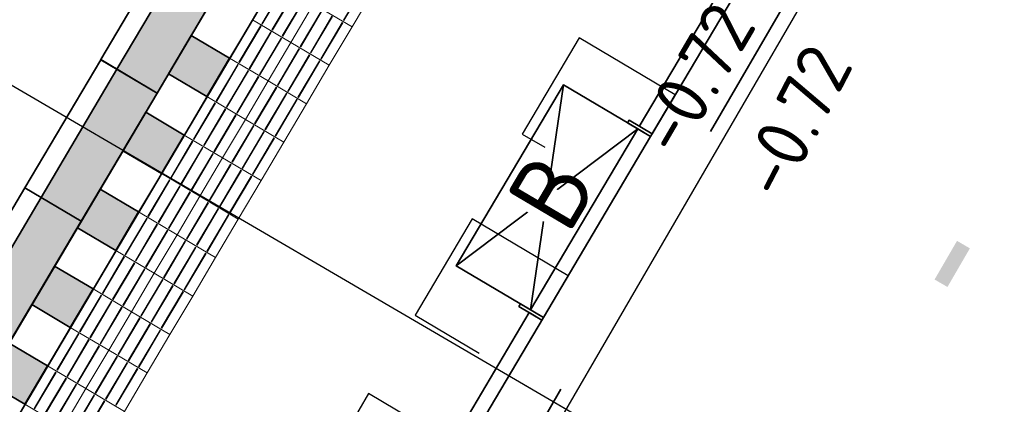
# Model space of a CAD drawing. Header units: metres. Extents: x -1 to 222837, y -2 to 853657.
# Tile 254 of 256: x 111415.02 to 111421.63, y 426528.25 to 426530.83. Entities that reach past the tile are written whole.
import ezdxf
from ezdxf.enums import TextEntityAlignment as Align

# ---------------------------------------------------------------- set-up
doc = ezdxf.new("R2010")
doc.units = ezdxf.units.M
doc.header["$XCLIPFRAME"] = 0
for name, pattern in [('VH-BUSHALTEBAND', [4, 2, -2]), ('VH-OPSLUITBAND_100X200', [16, 8, -2, 4, -2]), ('XX-HIDDEN', [4, 2, -2])]:
    doc.linetypes.add(name, pattern=pattern)
for name, color, linetype, lineweight in [('A-TXT-T25', 7, 'Continuous', 25), ('A-TXT-T25 @ 0.2', 7, 'Continuous', 25), ('N-WE-GW-VOORBELASTING-M', 7, 'Continuous', 18), ('N-WE-IE-MEUBILAIR_WEGMEUBILAIR_ABRI-G', 1, 'Continuous', 35), ('N-WE-IE-MEUBILAIR_WEGMEUBILAIR_ZITBANK-G', 1, 'Continuous', 35), ('N-WE-OG-BEBOUWING_FUNDERING-G', 251, 'XX-HIDDEN', 25), ('N-WE-VH-KANTOPSLUITING_BUSHALTEBAND-G', 30, 'VH-BUSHALTEBAND', 35), ('N-WE-VH-KANTOPSLUITING_OPSLUITBAND_100X200-G VOETPAD', 150, 'VH-OPSLUITBAND_100X200', 35), ('N-WE-VH-KANTOPSLUITING_VOORKANT OB 100X200', 7, 'Continuous', 25), ('N-WE-VH-VERHARDING_ASFALT-A', 252, 'Continuous', 18), ('N-WE-VH-VERHARDING_TEGEL-G', 252, 'Continuous', 35), ('N-WE-VW-BLINDENGELEIDEROUTE-Geleidetegel_G', 30, 'Continuous', 18), ('SLD-n-wm_wegmarkering', 7, 'Continuous', 25), ('X-XX-AL-HOOGTELABEL-T25', 7, 'Continuous', 25)]:
    doc.layers.add(name, color=color, linetype=linetype, lineweight=lineweight)
doc.layers.add('X-REF', color=7, linetype='Continuous')
doc.styles.add('NLCS-ISO-ANNOTATIEF-T25', font='NLCS-ISO.ttf', dxfattribs={"height": 2.5})
doc.styles.add('NLCS-ISO-M1000-T25', font='NLCS-ISO.ttf')
doc.styles.add('NLCS-ISO-T25', font='NLCS-ISO.ttf')
doc.styles.add('RPS_50', font='isocp.shx', dxfattribs={"height": 5})
doc.dimstyles.new('NLCS-ANNOTATIEF-T25-PIJL', dxfattribs={"dimtxt": 2.5, "dimasz": 2.5, "dimexe": 2, "dimexo": 2, "dimgap": 0.7, "dimtad": 1, "dimzin": 0, "dimdsep": 46, "dimtxsty": 'NLCS-ISO-ANNOTATIEF-T25', "dimcen": 0, "dimdle": 2, "dimclrd": 256, "dimclre": 256, "dimclrt": 256, "dimadec": 5, "dimazin": 0, "dimtfac": 1, "dimtofl": 0, "dimtmove": 1, "dimatfit": 0, "dimfxl": 2, "dimfxlon": 1, "dimtfillclr": 254, "dimtolj": 1, "dimtzin": 0, "dimlwd": 18, "dimlwe": 18, "dimarcsym": 0})
picture_1 = doc.add_image_def('image1.ecw', size_in_pixel=(400001, 250001))
picture_2 = doc.add_image_def('image2.ecw', size_in_pixel=(120000, 80000))

# ---------------------------------------------------------------- blocks, each defined once
blk = doc.blocks.new('30')
at = {"layer": 'SLD-n-wm_wegmarkering'}
blk.add_solid([(-0.15, -0.05), (-0.15, 0.05), (0.15, -0.05), (0.15, 0.05)], dxfattribs=at)
blk = doc.blocks.new('*U1874')
blk.add_line((13.959, 136.766), (-2.649, -25.959))
at = {"color": 4, "style": 'RPS_50'}
blk.add_attdef('NR-LINKS', text='', height=5, rotation=264.1724, dxfattribs=at).set_placement((14.52, 142.262), align=Align.RIGHT)
blk.add_attdef('NR-RECHTS', (-3.21, -31.455), '', height=5, rotation=264.1724, dxfattribs=at)
blk = doc.blocks.new('bushalteband')
at = {"layer": 'N-WE-VH-KANTOPSLUITING_BUSHALTEBAND-G', "transparency": 33554508}
h = blk.add_hatch(color=256, dxfattribs=at)
h.dxf.hatch_style = 1
h.paths.add_polyline_path([(1, -0.127), (0, -0.127), (0, -0.44), (1, -0.44)])
at = {"layer": 'N-WE-VH-KANTOPSLUITING_BUSHALTEBAND-G', "linetype": 'Continuous', "ltscale": 0.2, "flags": 128}
blk.add_lwpolyline([(0, 0), (0, -0.44), (1, -0.44), (1, 0), (0, 0), (0, -0.127), (1, -0.127)], dxfattribs=at)
blk = doc.blocks.new('*D1978')
at = {"layer": 'A-TXT-T25', "linetype": 'Continuous', "lineweight": 18, "transparency": 16777216}
for p, q in [((111420.5966, 426531.4979), (111420.5129, 426531.3538)), ((111421.1461, 426531.4485), (111423.3078, 426530.1926)), ((111423.6229, 426529.7396), (111423.5391, 426529.5955))]:
    blk.add_line(p, q, dxfattribs=at)
at = {"layer": 'A-TXT-T25', "transparency": 16777216}
for points in [[(111421.188, 426531.5205), (111421.1043, 426531.3764), (111420.7138, 426531.6997)], [(111423.3496, 426530.2646), (111423.2659, 426530.1205), (111423.7401, 426529.9414)]]:
    blk.add_solid(points, dxfattribs=at)
at = {"layer": 'Defpoints', "color": 0, "transparency": 16777216}
for p in [(111421.1979, 426532.5328, 6.4024), (111424.2241, 426530.7745, 6.4024), (111423.7401, 426529.9414)]:
    blk.add_point(p, dxfattribs=at)
at = {"layer": 'A-TXT-T25', "transparency": 16777216, "insert": (111422.4229, 426531.1577), "char_height": 0.5, "attachment_point": 5, "rotation": 329.84267, "style": 'NLCS-ISO-ANNOTATIEF-T25'}
blk.add_mtext('\\A1;3.50', dxfattribs=at)

msp = doc.modelspace()

# ---------------------------------------------------------------- hatches: boundary and pattern name
at = {"layer": 'N-WE-VH-VERHARDING_ASFALT-A', "transparency": 33554559}
h = msp.add_hatch(dxfattribs=at)
h.set_pattern_fill('AVH-ASFALT_LAAG2-D', color=256, scale=20, style=0, pattern_type=2)
h.set_pattern_definition([(45, (107770.70876, 433861.11063), (-0.282842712, 0.282842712), []), (45, (107770.94876, 433861.11063), (-0.282842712, 0.282842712), [0.2, -0.1])])
edge = h.paths.add_edge_path()
edge.add_line((111411.472, 426533.76), (111416.934, 426543.371))
edge.add_line((111416.934, 426543.371), (111416.972, 426543.45))
edge.add_line((111416.972, 426543.45), (111417.1839, 426543.8108))
edge.add_line((111417.1839, 426543.8108), (111417.088, 426543.868))
edge.add_line((111417.088, 426543.868), (111417.0054, 426543.9173))
edge.add_line((111417.0054, 426543.9173), (111416.9725, 426543.9369))
edge.add_line((111416.9725, 426543.9369), (111416.9127, 426543.9725))
edge.add_line((111416.9127, 426543.9725), (111416.893, 426543.948))
edge.add_line((111416.893, 426543.948), (111416.832, 426544.011))
edge.add_line((111416.832, 426544.011), (111416.761, 426544.063))
edge.add_line((111416.761, 426544.063), (111416.6859, 426544.1078))
edge.add_line((111416.6859, 426544.1078), (111416.6129, 426544.1513))
edge.add_line((111416.6129, 426544.1513), (111416.3511, 426544.3074))
edge.add_line((111416.3511, 426544.3074), (111415.7748, 426544.6511))
edge.add_arc((111415.517, 426544.2217), 0.5009, -33.99458, 59.01822, ccw=False)
edge.add_line((111415.9322, 426543.9417), (111415.6406, 426543.4493))
edge.add_line((111415.6406, 426543.4493), (111414.586, 426541.6686))
edge.add_line((111414.586, 426541.6686), (111397.9081, 426513.5095))
edge.add_line((111397.9081, 426513.5095), (111398.3383, 426513.2547))
edge.add_line((111398.3383, 426513.2547), (111400.5565, 426517))
edge.add_line((111400.5565, 426517), (111404.295, 426522.17))
edge.add_line((111404.295, 426522.17), (111411.472, 426533.76))
at = {"layer": 'N-WE-VH-VERHARDING_TEGEL-G'}
h = msp.add_hatch(color=256, dxfattribs=at)
h.dxf.hatch_style = 1
h.paths.add_polyline_path([(111416.2741, 426530.3116), (111416.4269, 426530.5697), (111416.1688, 426530.7226), (111416.0159, 426530.4644)])
h = msp.add_hatch(color=256, dxfattribs=at)
h.dxf.hatch_style = 1
h.paths.add_polyline_path([(111415.9683, 426529.7953), (111416.1212, 426530.0534), (111415.8631, 426530.2063), (111415.7102, 426529.9482)])
h = msp.add_hatch(color=256, dxfattribs=at)
h.dxf.hatch_style = 1
h.paths.add_polyline_path([(111415.6625, 426529.2791), (111415.8154, 426529.5372), (111415.5573, 426529.6901), (111415.4044, 426529.4319)])
h = msp.add_hatch(color=256, dxfattribs=at)
h.dxf.hatch_style = 1
h.paths.add_polyline_path([(111415.3568, 426528.7628), (111415.5097, 426529.0209), (111415.2515, 426529.1738), (111415.0987, 426528.9157)])
h = msp.add_hatch(color=256, dxfattribs=at)
h.dxf.hatch_style = 1
h.paths.add_polyline_path([(111415.051, 426528.2466), (111415.2039, 426528.5047), (111414.9458, 426528.6576), (111414.7929, 426528.3995)])

# ---------------------------------------------------------------- linework, layer by layer
at = {"layer": 'N-WE-IE-MEUBILAIR_WEGMEUBILAIR_ABRI-G', "flags": 128}
for points in [[(111419.2637, 426530.0611), (111419.2535, 426530.0439), (111419.0987, 426530.1356), (111419.1089, 426530.1528), (111419.2637, 426530.0611), (111419.9731, 426531.2588), (111419.8182, 426531.3505), (111419.808, 426531.3333), (111419.9629, 426531.2416), (111419.8769, 426531.2925), (111419.1777, 426530.112)], [(111417.8246, 426527.6313), (111417.8144, 426527.6141), (111417.6596, 426527.7058), (111417.6697, 426527.723), (111417.8246, 426527.6313), (111418.534, 426528.829), (111418.3791, 426528.9207), (111418.3689, 426528.9035), (111418.5238, 426528.8117), (111418.4377, 426528.8627), (111417.7386, 426527.6822)]]:
    msp.add_lwpolyline(points, dxfattribs=at)
at = {"layer": 'N-WE-IE-MEUBILAIR_WEGMEUBILAIR_ZITBANK-G', "flags": 128}
msp.add_lwpolyline([(111417.9489, 426529.1755), (111418.534, 426528.829), (111419.2535, 426530.0439), (111419.1675, 426530.0948), (111418.4479, 426528.8799), (111418.6685, 426530.3904), (111419.1675, 426530.0948), (111417.9489, 426529.1755), (111418.6685, 426530.3904)], dxfattribs=at)
at = {"layer": 'N-WE-OG-BEBOUWING_FUNDERING-G', "flags": 128}
for points in [[(111419.2535, 426530.0439), (111419.4192, 426530.3235), (111418.7738, 426530.7057), (111418.3916, 426530.0604), (111419.037, 426529.6782), (111419.4192, 426530.3235)], [(111418.6996, 426529.1086), (111418.6996, 426529.1086), (111418.0543, 426529.4908), (111417.6721, 426528.8455), (111418.3174, 426528.4633), (111418.6996, 426529.1086)], [(111417.8501, 426527.6743), (111418.0055, 426527.9367), (111417.3602, 426528.3189), (111416.7191, 426527.2365), (111417.3645, 426526.8543), (111418.0055, 426527.9367)]]:
    msp.add_lwpolyline(points, dxfattribs=at)
at = {"layer": 'N-WE-VH-KANTOPSLUITING_OPSLUITBAND_100X200-G VOETPAD', "flags": 128}
msp.add_lwpolyline([(111378.2054, 426491.5687, 0.028118), (111382.1975, 426492.1528, 0.133235), (111386.9562, 426494.6009), (111407.7859, 426513.9585, 0.074053), (111416.9627, 426525.4426), (111424.4685, 426538.3611, 0.018824), (111426.2318, 426541.6773), (111432.3038, 426554.2133, -0.084038), (111449.7476, 426578.7126), (111454.1384, 426583.0944, -0.056119), (111472.2769, 426597.5313), (111474.1568, 426598.7576), (111479.0401, 426601.7052), (111482.4036, 426603.6227), (111485.8825, 426605.4826), (111489.8329, 426607.3731), (111504.0251, 426612.659), (111504.525, 426612.8607)], format="xyb", dxfattribs=at)
at = {"layer": 'N-WE-VH-KANTOPSLUITING_VOORKANT OB 100X200', "flags": 128}
for points in [[(111378.1563, 426491.464, 0.028526), (111382.2179, 426492.0549, 0.133257), (111387.024, 426494.5274), (111407.854, 426513.8852, 0.074053), (111417.0491, 426525.3924), (111424.555, 426538.3108, 0.018824), (111426.3218, 426541.6337), (111432.3938, 426554.1697, -0.084038), (111449.8182, 426578.6418), (111454.209, 426583.0236, -0.056121), (111472.3308, 426597.4471), (111474.21, 426598.6729), (111479.0907, 426601.619), (111482.4519, 426603.5352), (111485.9277, 426605.3934), (111489.872, 426607.281), (111504.06, 426612.5653), (111504.5069, 426612.7497)], [(111431.5522, 426552.4275), (111428.4004, 426553.9541), (111426.8747, 426550.8041), (111429.1247, 426549.7143), (111425.4219, 426542.0696, -0.005009), (111424.9851, 426541.1904), (111424.4679, 426541.497, -0.007758), (111423.7666, 426540.169), (111422.542, 426540.8945), (111411.6878, 426522.568), (111411.3819, 426522.0516), (111411.8216, 426521.7912), (111413.7829, 426520.6296)]]:
    msp.add_lwpolyline(points, format="xyb", dxfattribs=at)
at = {"layer": 'N-WE-VH-VERHARDING_TEGEL-G'}
for p, q in [((111416.4269, 426530.5697), (111416.1688, 426530.7226)), ((111416.1212, 426530.0534), (111415.8631, 426530.2063)), ((111416.1212, 426530.0534), (111415.8631, 426530.2063)), ((111415.8154, 426529.5372), (111415.5573, 426529.6901)), ((111415.5097, 426529.0209), (111415.2515, 426529.1738)), ((111415.5097, 426529.0209), (111415.2515, 426529.1738)), ((111415.2039, 426528.5047), (111414.9458, 426528.6576))]:
    msp.add_line(p, q, dxfattribs=at)
at = {"layer": 'N-WE-VH-VERHARDING_TEGEL-G', "flags": 128}
for points in [[(111414.1814, 426527.367), (111417.239, 426532.5294)], [(111414.4395, 426527.2141), (111417.4971, 426532.3766)]]:
    msp.add_lwpolyline(points, dxfattribs=at)
for points in [[(111416.2741, 426530.3116), (111416.4269, 426530.5697), (111416.1688, 426530.7226), (111416.0159, 426530.4644), (111416.2741, 426530.3116)], [(111416.2741, 426530.3116), (111416.4269, 426530.5697), (111416.1688, 426530.7226), (111416.0159, 426530.4644), (111416.2741, 426530.3116)], [(111416.2741, 426530.3116), (111416.4269, 426530.5697), (111416.1688, 426530.7226), (111416.0159, 426530.4644), (111416.2741, 426530.3116)], [(111415.9683, 426529.7953), (111416.1212, 426530.0534), (111415.8631, 426530.2063), (111415.7102, 426529.9482), (111415.9683, 426529.7953)], [(111415.9683, 426529.7953), (111416.1212, 426530.0534), (111415.8631, 426530.2063), (111415.7102, 426529.9482), (111415.9683, 426529.7953)], [(111415.9683, 426529.7953), (111416.1212, 426530.0534), (111415.8631, 426530.2063), (111415.7102, 426529.9482), (111415.9683, 426529.7953)], [(111415.9683, 426529.7953), (111416.1212, 426530.0534), (111415.8631, 426530.2063), (111415.7102, 426529.9482), (111415.9683, 426529.7953)], [(111415.9683, 426529.7953), (111416.1212, 426530.0534), (111415.8631, 426530.2063), (111415.7102, 426529.9482), (111415.9683, 426529.7953)], [(111415.9683, 426529.7953), (111416.1212, 426530.0534), (111415.8631, 426530.2063), (111415.7102, 426529.9482), (111415.9683, 426529.7953)], [(111415.6625, 426529.2791), (111415.8154, 426529.5372), (111415.5573, 426529.6901), (111415.4044, 426529.4319), (111415.6625, 426529.2791)], [(111415.6625, 426529.2791), (111415.8154, 426529.5372), (111415.5573, 426529.6901), (111415.4044, 426529.4319), (111415.6625, 426529.2791)], [(111415.6625, 426529.2791), (111415.8154, 426529.5372), (111415.5573, 426529.6901), (111415.4044, 426529.4319), (111415.6625, 426529.2791)], [(111415.3568, 426528.7628), (111415.5097, 426529.0209), (111415.2515, 426529.1738), (111415.0987, 426528.9157), (111415.3568, 426528.7628)], [(111415.3568, 426528.7628), (111415.5097, 426529.0209), (111415.2515, 426529.1738), (111415.0987, 426528.9157), (111415.3568, 426528.7628)], [(111415.3568, 426528.7628), (111415.5097, 426529.0209), (111415.2515, 426529.1738), (111415.0987, 426528.9157), (111415.3568, 426528.7628)], [(111415.3568, 426528.7628), (111415.5097, 426529.0209), (111415.2515, 426529.1738), (111415.0987, 426528.9157), (111415.3568, 426528.7628)], [(111415.3568, 426528.7628), (111415.5097, 426529.0209), (111415.2515, 426529.1738), (111415.0987, 426528.9157), (111415.3568, 426528.7628)], [(111415.3568, 426528.7628), (111415.5097, 426529.0209), (111415.2515, 426529.1738), (111415.0987, 426528.9157), (111415.3568, 426528.7628)], [(111415.051, 426528.2466), (111415.2039, 426528.5047), (111414.9458, 426528.6576), (111414.7929, 426528.3995), (111415.051, 426528.2466)], [(111415.051, 426528.2466), (111415.2039, 426528.5047), (111414.9458, 426528.6576), (111414.7929, 426528.3995), (111415.051, 426528.2466)], [(111415.051, 426528.2466), (111415.2039, 426528.5047), (111414.9458, 426528.6576), (111414.7929, 426528.3995), (111415.051, 426528.2466)]]:
    msp.add_lwpolyline(points, close=True, dxfattribs=at)
at = {"layer": 'N-WE-VW-BLINDENGELEIDEROUTE-Geleidetegel_G', "flags": 128}
for points in [[(111417.2489, 426530.7802), (111417.4018, 426531.0383), (111417.1437, 426531.1912), (111416.9908, 426530.9331), (111417.2489, 426530.7802)], [(111416.8379, 426530.6749), (111416.9908, 426530.9331), (111416.7327, 426531.0859), (111416.5798, 426530.8278), (111416.8379, 426530.6749)], [(111416.6424, 426530.8), (111416.6458, 426530.798), (111416.7906, 426531.0424), (111416.7871, 426531.0444)], [(111417.1911, 426530.8237), (111417.1945, 426530.8217), (111417.3392, 426531.0661), (111417.3358, 426531.0681)], [(111416.7112, 426530.7593), (111416.7147, 426530.7572), (111416.8594, 426531.0016), (111416.856, 426531.0036)], [(111416.7801, 426530.7185), (111416.7835, 426530.7165), (111416.9282, 426530.9608), (111416.9248, 426530.9629)], [(111417.0961, 426530.522), (111417.2489, 426530.7802), (111416.9908, 426530.9331), (111416.8379, 426530.6749), (111417.0961, 426530.522)], [(111417.0961, 426530.522), (111417.2489, 426530.7802), (111416.9908, 426530.9331), (111416.8379, 426530.6749), (111417.0961, 426530.522)], [(111416.9005, 426530.6472), (111416.904, 426530.6451), (111417.0487, 426530.8895), (111417.0453, 426530.8915)], [(111416.6851, 426530.4168), (111416.8379, 426530.6749), (111416.5798, 426530.8278), (111416.4269, 426530.5697), (111416.6851, 426530.4168)], [(111416.6851, 426530.4168), (111416.8379, 426530.6749), (111416.5798, 426530.8278), (111416.4269, 426530.5697), (111416.6851, 426530.4168)], [(111416.9694, 426530.6064), (111416.9728, 426530.6044), (111417.1175, 426530.8487), (111417.1141, 426530.8507)], [(111416.4895, 426530.5419), (111416.493, 426530.5399), (111416.6377, 426530.7842), (111416.6342, 426530.7863)], [(111416.5584, 426530.5011), (111416.5618, 426530.4991), (111416.7065, 426530.7435), (111416.7031, 426530.7455)], [(111417.0382, 426530.5656), (111417.0416, 426530.5636), (111417.1864, 426530.8079), (111417.1829, 426530.81)], [(111416.6272, 426530.4604), (111416.6306, 426530.4583), (111416.7754, 426530.7027), (111416.7719, 426530.7047)], [(111416.9432, 426530.2639), (111417.0961, 426530.522), (111416.8379, 426530.6749), (111416.6851, 426530.4168), (111416.9432, 426530.2639)], [(111416.7476, 426530.389), (111416.7511, 426530.387), (111416.8958, 426530.6314), (111416.8924, 426530.6334)], [(111416.5322, 426530.1587), (111416.6851, 426530.4168), (111416.4269, 426530.5697), (111416.2741, 426530.3116), (111416.5322, 426530.1587)], [(111416.8165, 426530.3483), (111416.8199, 426530.3462), (111416.9646, 426530.5906), (111416.9612, 426530.5926)], [(111416.8853, 426530.3075), (111416.8888, 426530.3055), (111417.0335, 426530.5498), (111417.03, 426530.5519)], [(111416.3366, 426530.2838), (111416.3401, 426530.2818), (111416.4848, 426530.5261), (111416.4814, 426530.5281)], [(111416.4055, 426530.243), (111416.4089, 426530.241), (111416.5536, 426530.4853), (111416.5502, 426530.4874)], [(111416.4743, 426530.2023), (111416.4778, 426530.2002), (111416.6225, 426530.4446), (111416.619, 426530.4466)], [(111416.7903, 426530.0058), (111416.9432, 426530.2639), (111416.6851, 426530.4168), (111416.5322, 426530.1587), (111416.7903, 426530.0058)], [(111416.7903, 426530.0058), (111416.9432, 426530.2639), (111416.6851, 426530.4168), (111416.5322, 426530.1587), (111416.7903, 426530.0058)], [(111416.5948, 426530.1309), (111416.5982, 426530.1289), (111416.7429, 426530.3732), (111416.7395, 426530.3753)], [(111416.3793, 426529.9006), (111416.5322, 426530.1587), (111416.2741, 426530.3116), (111416.1212, 426530.0534), (111416.3793, 426529.9006)], [(111416.3793, 426529.9006), (111416.5322, 426530.1587), (111416.2741, 426530.3116), (111416.1212, 426530.0534), (111416.3793, 426529.9006)], [(111416.6636, 426530.0901), (111416.667, 426530.0881), (111416.8118, 426530.3325), (111416.8083, 426530.3345)], [(111416.7324, 426530.0494), (111416.7359, 426530.0473), (111416.8806, 426530.2917), (111416.8772, 426530.2937)], [(111416.1838, 426530.0257), (111416.1872, 426530.0236), (111416.3319, 426530.268), (111416.3285, 426530.27)], [(111416.2526, 426529.9849), (111416.256, 426529.9829), (111416.4008, 426530.2272), (111416.3973, 426530.2293)], [(111416.3214, 426529.9441), (111416.3249, 426529.9421), (111416.4696, 426530.1865), (111416.4662, 426530.1885)], [(111416.6374, 426529.7477), (111416.7903, 426530.0058), (111416.5322, 426530.1587), (111416.3793, 426529.9006), (111416.6374, 426529.7477)], [(111416.4419, 426529.8728), (111416.4453, 426529.8708), (111416.5901, 426530.1151), (111416.5866, 426530.1171)], [(111416.2264, 426529.6424), (111416.3793, 426529.9006), (111416.1212, 426530.0534), (111415.9683, 426529.7953), (111416.2264, 426529.6424)], [(111416.5107, 426529.832), (111416.5142, 426529.83), (111416.6589, 426530.0743), (111416.6554, 426530.0764)], [(111416.5796, 426529.7913), (111416.583, 426529.7892), (111416.7277, 426530.0336), (111416.7243, 426530.0356)], [(111416.0309, 426529.7675), (111416.0343, 426529.7655), (111416.1791, 426530.0099), (111416.1756, 426530.0119)], [(111416.0997, 426529.7268), (111416.1032, 426529.7247), (111416.2479, 426529.9691), (111416.2444, 426529.9711)], [(111416.1686, 426529.686), (111416.172, 426529.684), (111416.3167, 426529.9283), (111416.3133, 426529.9304)], [(111416.4845, 426529.4896), (111416.6374, 426529.7477), (111416.3793, 426529.9006), (111416.2264, 426529.6424), (111416.4845, 426529.4896)], [(111416.4845, 426529.4896), (111416.6374, 426529.7477), (111416.3793, 426529.9006), (111416.2264, 426529.6424), (111416.4845, 426529.4896)], [(111416.289, 426529.6147), (111416.2925, 426529.6126), (111416.4372, 426529.857), (111416.4337, 426529.859)], [(111416.0735, 426529.3843), (111416.2264, 426529.6424), (111415.9683, 426529.7953), (111415.8154, 426529.5372), (111416.0735, 426529.3843)], [(111416.0735, 426529.3843), (111416.2264, 426529.6424), (111415.9683, 426529.7953), (111415.8154, 426529.5372), (111416.0735, 426529.3843)], [(111415.878, 426529.5094), (111415.8814, 426529.5074), (111416.0262, 426529.7517), (111416.0227, 426529.7538)], [(111416.3578, 426529.5739), (111416.3613, 426529.5719), (111416.506, 426529.8162), (111416.5026, 426529.8183)], [(111416.4267, 426529.5331), (111416.4301, 426529.5311), (111416.5748, 426529.7754), (111416.5714, 426529.7775)], [(111415.9468, 426529.4687), (111415.9503, 426529.4666), (111416.095, 426529.711), (111416.0916, 426529.713)], [(111416.0157, 426529.4279), (111416.0191, 426529.4258), (111416.1638, 426529.6702), (111416.1604, 426529.6722)], [(111416.3317, 426529.2314), (111416.4845, 426529.4896), (111416.2264, 426529.6424), (111416.0735, 426529.3843), (111416.3317, 426529.2314)], [(111416.3317, 426529.2314), (111416.4845, 426529.4896), (111416.2264, 426529.6424), (111416.0735, 426529.3843), (111416.3317, 426529.2314)], [(111416.1361, 426529.3565), (111416.1396, 426529.3545), (111416.2843, 426529.5989), (111416.2809, 426529.6009)], [(111416.205, 426529.3158), (111416.2084, 426529.3137), (111416.3531, 426529.5581), (111416.3497, 426529.5601)], [(111415.9207, 426529.1262), (111416.0735, 426529.3843), (111415.8154, 426529.5372), (111415.6625, 426529.2791), (111415.9207, 426529.1262)], [(111415.9207, 426529.1262), (111416.0735, 426529.3843), (111415.8154, 426529.5372), (111415.6625, 426529.2791), (111415.9207, 426529.1262)], [(111415.7251, 426529.2513), (111415.7286, 426529.2493), (111415.8733, 426529.4936), (111415.8699, 426529.4957)], [(111416.2738, 426529.275), (111416.2772, 426529.273), (111416.422, 426529.5173), (111416.4185, 426529.5194)], [(111415.794, 426529.2105), (111415.7974, 426529.2085), (111415.9421, 426529.4528), (111415.9387, 426529.4549)], [(111415.8628, 426529.1698), (111415.8662, 426529.1677), (111416.011, 426529.4121), (111416.0075, 426529.4141)], [(111416.1788, 426528.9733), (111416.3317, 426529.2314), (111416.0735, 426529.3843), (111415.9207, 426529.1262), (111416.1788, 426528.9733)], [(111416.1788, 426528.9733), (111416.3317, 426529.2314), (111416.0735, 426529.3843), (111415.9207, 426529.1262), (111416.1788, 426528.9733)], [(111415.9832, 426529.0984), (111415.9867, 426529.0964), (111416.1314, 426529.3407), (111416.128, 426529.3428)], [(111416.0521, 426529.0576), (111416.0555, 426529.0556), (111416.2003, 426529.3), (111416.1968, 426529.302)], [(111415.7678, 426528.8681), (111415.9207, 426529.1262), (111415.6625, 426529.2791), (111415.5097, 426529.0209), (111415.7678, 426528.8681)], [(111415.7678, 426528.8681), (111415.9207, 426529.1262), (111415.6625, 426529.2791), (111415.5097, 426529.0209), (111415.7678, 426528.8681)], [(111415.5722, 426528.9932), (111415.5757, 426528.9911), (111415.7204, 426529.2355), (111415.717, 426529.2375)], [(111416.1209, 426529.0169), (111416.1244, 426529.0148), (111416.2691, 426529.2592), (111416.2656, 426529.2612)], [(111415.6411, 426528.9524), (111415.6445, 426528.9504), (111415.7892, 426529.1947), (111415.7858, 426529.1968)], [(111415.7099, 426528.9116), (111415.7134, 426528.9096), (111415.8581, 426529.154), (111415.8546, 426529.156)], [(111416.0259, 426528.7152), (111416.1788, 426528.9733), (111415.9207, 426529.1262), (111415.7678, 426528.8681), (111416.0259, 426528.7152)], [(111415.8304, 426528.8403), (111415.8338, 426528.8383), (111415.9785, 426529.0826), (111415.9751, 426529.0847)], [(111415.8992, 426528.7995), (111415.9026, 426528.7975), (111416.0474, 426529.0418), (111416.0439, 426529.0439)], [(111415.6149, 426528.6099), (111415.7678, 426528.8681), (111415.5097, 426529.0209), (111415.3568, 426528.7628), (111415.6149, 426528.6099)], [(111415.4194, 426528.735), (111415.4228, 426528.733), (111415.5675, 426528.9774), (111415.5641, 426528.9794)], [(111415.968, 426528.7588), (111415.9715, 426528.7567), (111416.1162, 426529.0011), (111416.1128, 426529.0031)], [(111415.4882, 426528.6943), (111415.4916, 426528.6922), (111415.6364, 426528.9366), (111415.6329, 426528.9386)], [(111415.557, 426528.6535), (111415.5605, 426528.6515), (111415.7052, 426528.8958), (111415.7018, 426528.8979)], [(111415.873, 426528.4571), (111416.0259, 426528.7152), (111415.7678, 426528.8681), (111415.6149, 426528.6099), (111415.873, 426528.4571)], [(111415.873, 426528.4571), (111416.0259, 426528.7152), (111415.7678, 426528.8681), (111415.6149, 426528.6099), (111415.873, 426528.4571)], [(111415.462, 426528.3518), (111415.6149, 426528.6099), (111415.3568, 426528.7628), (111415.2039, 426528.5047), (111415.462, 426528.3518)], [(111415.462, 426528.3518), (111415.6149, 426528.6099), (111415.3568, 426528.7628), (111415.2039, 426528.5047), (111415.462, 426528.3518)], [(111415.6775, 426528.5822), (111415.6809, 426528.5801), (111415.8257, 426528.8245), (111415.8222, 426528.8265)], [(111415.7463, 426528.5414), (111415.7498, 426528.5394), (111415.8945, 426528.7837), (111415.891, 426528.7858)], [(111415.2665, 426528.4769), (111415.2699, 426528.4749), (111415.4147, 426528.7192), (111415.4112, 426528.7213)], [(111415.8152, 426528.5006), (111415.8186, 426528.4986), (111415.9633, 426528.743), (111415.9599, 426528.745)], [(111415.3353, 426528.4362), (111415.3388, 426528.4341), (111415.4835, 426528.6785), (111415.48, 426528.6805)], [(111415.4042, 426528.3954), (111415.4076, 426528.3934), (111415.5523, 426528.6377), (111415.5489, 426528.6397)], [(111415.7202, 426528.1989), (111415.873, 426528.4571), (111415.6149, 426528.6099), (111415.462, 426528.3518), (111415.7202, 426528.1989)], [(111415.5246, 426528.324), (111415.5281, 426528.322), (111415.6728, 426528.5664), (111415.6693, 426528.5684)], [(111415.3091, 426528.0937), (111415.462, 426528.3518), (111415.2039, 426528.5047), (111415.051, 426528.2466), (111415.3091, 426528.0937)], [(111415.5934, 426528.2833), (111415.5969, 426528.2812), (111415.7416, 426528.5256), (111415.7382, 426528.5276)], [(111415.1136, 426528.2188), (111415.117, 426528.2168), (111415.2618, 426528.4611), (111415.2583, 426528.4632)], [(111415.6623, 426528.2425), (111415.6657, 426528.2405), (111415.8104, 426528.4848), (111415.807, 426528.4869)], [(111415.1824, 426528.178), (111415.1859, 426528.176), (111415.3306, 426528.4204), (111415.3272, 426528.4224)], [(111415.2513, 426528.1373), (111415.2547, 426528.1352), (111415.3994, 426528.3796), (111415.396, 426528.3816)], [(111415.5673, 426527.9408), (111415.7202, 426528.1989), (111415.462, 426528.3518), (111415.3091, 426528.0937), (111415.5673, 426527.9408)], [(111415.5673, 426527.9408), (111415.7202, 426528.1989), (111415.462, 426528.3518), (111415.3091, 426528.0937), (111415.5673, 426527.9408)], [(111415.3717, 426528.0659), (111415.3752, 426528.0639), (111415.5199, 426528.3082), (111415.5165, 426528.3103)], [(111415.4406, 426528.0252), (111415.444, 426528.0231), (111415.5887, 426528.2675), (111415.5853, 426528.2695)]]:
    msp.add_lwpolyline(points, close=True, dxfattribs=at)
for points in [[(111416.2264, 426529.6424), (111416.0735, 426529.3843)], [(111416.2264, 426529.6424), (111416.0735, 426529.3843)], [(111416.2264, 426529.6424), (111416.0735, 426529.3843)], [(111416.2264, 426529.6424), (111416.0735, 426529.3843)], [(111416.0735, 426529.3843), (111415.9207, 426529.1262)], [(111416.0735, 426529.3843), (111415.9207, 426529.1262)], [(111416.0735, 426529.3843), (111415.9207, 426529.1262)], [(111416.0735, 426529.3843), (111415.9207, 426529.1262)]]:
    msp.add_lwpolyline(points, dxfattribs=at)

# ---------------------------------------------------------------- block references
at = {"layer": 'N-WE-VH-KANTOPSLUITING_BUSHALTEBAND-G', "rotation": 59.36291697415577}
for p in [(111415.5609, 426530.5596), (111415.0513, 426529.6991), (111414.5417, 426528.8387)]:
    msp.add_blockref('bushalteband', p, dxfattribs=at)
at = {"layer": 'SLD-n-wm_wegmarkering', "rotation": 59.8426656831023}
msp.add_blockref('30', (111421.2788, 426529.1887), dxfattribs=at)

# ---------------------------------------------------------------- texts
at = {"layer": 'X-XX-AL-HOOGTELABEL-T25', "char_height": 0.36, "attachment_point": 1, "style": 'NLCS-ISO-M1000-T25'}
for insert, rotation in [((111419.1338, 426530.072), 59.63602), ((111419.8199, 426529.7651, 0.1416), 62.51377)]:
    msp.add_mtext_dynamic_manual_height_columns('-0.72', width=2.935624, gutter_width=2.5, heights=[0], dxfattribs=dict(at, insert=insert, rotation=rotation))

# ---------------------------------------------------------------- dimensions: what is measured, and where the dimension line sits
at = {"layer": 'A-TXT-T25'}
dim = msp.add_aligned_dim(p1=(111421.1979, 426532.5328, -0.1), p2=(111424.2241, 426530.7745, -0.1), distance=-0.9635, dimstyle='NLCS-ANNOTATIEF-T25-PIJL', dxfattribs=at)
dim.commit()
dim.dimension.update_dxf_attribs({"geometry": '*D1978', "text_midpoint": (111422.4229, 426531.1577, -6.5024)})

# ---------------------------------------------------------------- pictures from other files: only their frames are drawn
at = {"layer": 'X-REF'}
image = msp.add_image(picture_1, insert=(100000.0001, 424999.9001), size_in_units=(40000, 25000.0375), dxfattribs=at)
image.set_boundary_path([(93497.8255, 208977.5368), (156894.5073, 250000.5)])

# ---------------------------------------------------------------- next in the draw order: texts
at = {"layer": 'N-WE-IE-MEUBILAIR_WEGMEUBILAIR_ZITBANK-G', "insert": (111418.2707, 426529.6302), "char_height": 0.5, "attachment_point": 1, "rotation": 59.40851, "style": 'NLCS-ISO-T25', "bg_fill": 3, "box_fill_scale": 1, "bg_fill_color": 256, "bg_fill_transparency": 0}
msp.add_mtext_dynamic_manual_height_columns('B', width=0.229776, gutter_width=75, heights=[0], dxfattribs=at)

# ---------------------------------------------------------------- next in the draw order: linework, layer by layer
at = {"layer": 'N-WE-GW-VOORBELASTING-M', "flags": 128}
msp.add_lwpolyline([(111398.5091, 426539.9897), (111425.5793, 426524.1921)], dxfattribs=at)

# ---------------------------------------------------------------- next in the draw order: block references
at = {"layer": 'A-TXT-T25 @ 0.2', "xscale": 0.1999999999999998, "yscale": 0.1999999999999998, "zscale": 0.1999999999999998, "rotation": 65.56057125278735}
msp.add_blockref('*U1874', (111421.0719, 426526.8225), dxfattribs=at)

# ---------------------------------------------------------------- next in the draw order: pictures from other files: only their frames are drawn
at = {"layer": 'X-REF'}
image = msp.add_image(picture_2, insert=(109499.5231, 424999.9595), size_in_units=(6001.8618, 4001.2412), dxfattribs=at)
image.dxf.flags = 7

doc.saveas('drawing.dxf')
